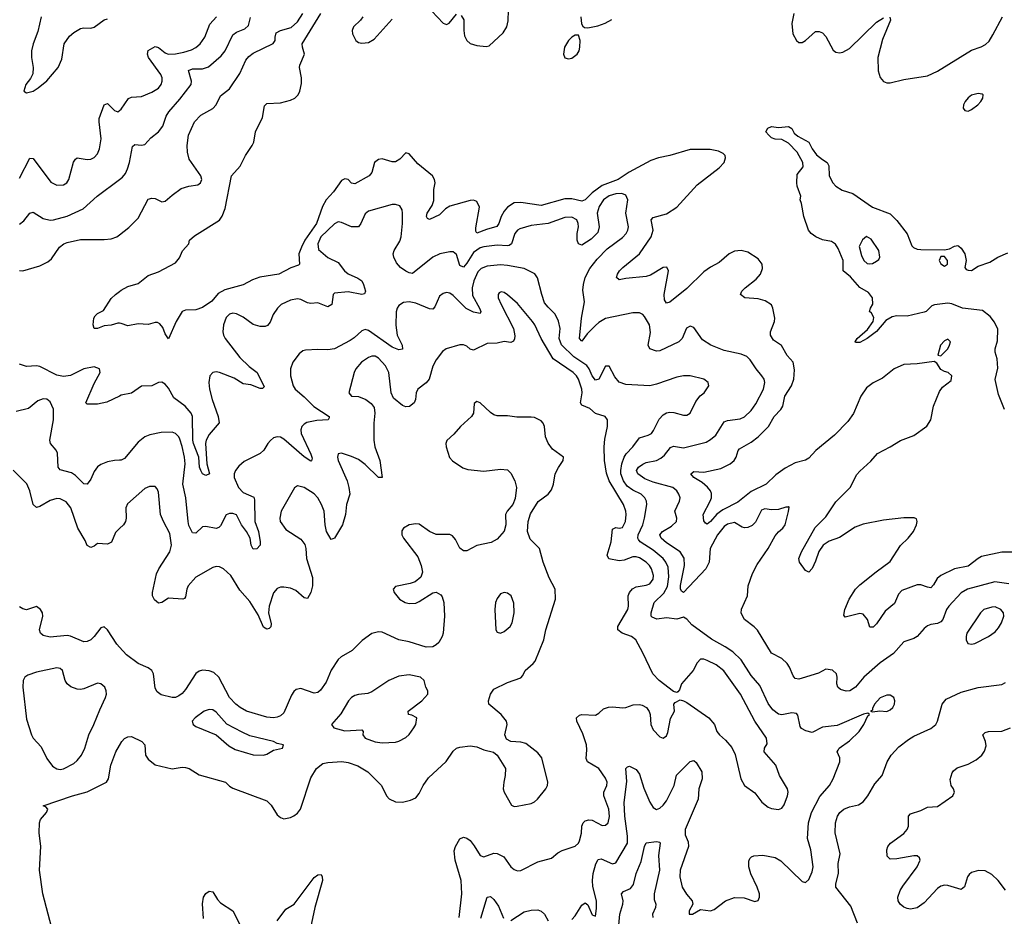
# Model space of a CAD drawing. Header units: inches. Extents: x 1771504 to 1971212, y 471788 to 643615.
# Tile 183 of 256: x 1829411 to 1835224, y 573078 to 578373. Entities that reach past the tile are written whole.
import ezdxf

# ---------------------------------------------------------------- set-up
doc = ezdxf.new("R2010")
doc.units = ezdxf.units.IN
doc.header["$MEASUREMENT"] = 0
doc.layers.add('B8527', color=7, linetype='Continuous')
doc.layers.add('B8537', color=7, linetype='Continuous')

msp = doc.modelspace()

# ---------------------------------------------------------------- linework, layer by layer
at = {"layer": 'B8527', "color": 5}
for points, elevation in [([(1829538.1, 578390), (1829517.5, 578302.5), (1829489.5, 578230), (1829479.8, 578190), (1829480.9, 578150), (1829490.1, 578089.9), (1829487.5, 578052.5), (1829474.2, 578025.8), (1829447.4, 577990), (1829434.8, 577950), (1829450, 577940.5), (1829490, 577950.3), (1829520.5, 577970), (1829570, 578012.7), (1829637.6, 578090), (1829660, 578140), (1829673.7, 578230), (1829705.1, 578274.9), (1829730, 578297.1), (1829770, 578320.6), (1829790, 578325), (1829830, 578323.6), (1829850, 578328.8), (1829910, 578372.2), (1829930, 578378)], 520), ([(1829410, 577437), (1829470, 577554.3), (1829490, 577553.6), (1829593.8, 577413.8), (1829630, 577396.5), (1829670, 577397.3), (1829689.8, 577410.2), (1829700.8, 577430), (1829729.1, 577530.9), (1829739.7, 577550), (1829750, 577557.3), (1829810, 577547.1), (1829830, 577549), (1829850, 577558.7), (1829870, 577580.5), (1829882, 577610), (1829892.3, 577670), (1829879, 577770), (1829880.8, 577790), (1829910, 577870.4), (1829930, 577878), (1829970, 577836), (1829990, 577828.9), (1830000, 577836.9)], 480), ([(1829410, 577165.2), (1829434.6, 577185.4), (1829470, 577230.4), (1829490, 577237), (1829550, 577199.3), (1829590, 577189.2), (1829610, 577190.2), (1829690, 577213.2), (1829784.5, 577255.5), (1829868.9, 577331.1), (1830000, 577428.6)], 460), ([(1829410, 576892.1), (1829430, 576890.2), (1829530, 576919.6), (1829576.9, 576943.1), (1829598.6, 576961.4), (1829646.6, 577030), (1829671, 577049), (1829690, 577057), (1829770, 577074.3), (1829910, 577074.6), (1829950, 577079.3), (1829985.1, 577090), (1830000, 577101.7)], 440), ([(1830000, 576580.1), (1829990, 576580.7), (1829950, 576569.6), (1829910, 576565.6), (1829870, 576549.4), (1829850, 576549.3), (1829843.7, 576570), (1829849.2, 576610), (1829856, 576624), (1829870, 576638), (1829904.7, 576655.3), (1829950, 576726), (1829976, 576750), (1830000, 576767.6)], 420), ([(1830000, 576150.3), (1829925.4, 576114.6), (1829870, 576102.2), (1829810, 576102), (1829800.9, 576110), (1829850, 576223.8), (1829885.4, 576290), (1829881.6, 576310), (1829850, 576323.1), (1829790, 576311.2), (1829710, 576272.4), (1829670, 576266.6), (1829630, 576274.2), (1829530, 576324.7), (1829510, 576328), (1829450, 576325.7), (1829410, 576339.3)], 440), ([(1830000, 575770.6), (1829970, 575769.7), (1829930, 575761.3), (1829890, 575745.1), (1829870, 575731.3), (1829850, 575705.1), (1829830, 575659.3), (1829810, 575629.6), (1829790, 575631.8), (1829740.4, 575680.4), (1829717, 575697), (1829650, 575715.1), (1829637.4, 575730), (1829633.6, 575813.6), (1829625.7, 575830), (1829593.3, 575870), (1829587.7, 575890), (1829610.8, 576010), (1829610, 576073.2), (1829590, 576115.4), (1829570, 576130.9), (1829550, 576134.2), (1829518, 576122), (1829463.4, 576076.6), (1829390, 576058.7)], 460), ([(1830000, 575368), (1829975.6, 575344.4), (1829952.4, 575287.6), (1829930, 575276.4), (1829870, 575279.7), (1829850, 575264), (1829830, 575255.8), (1829810, 575267.6), (1829797.6, 575297.6), (1829754.4, 575370), (1829711.7, 575490), (1829684.8, 575524.8), (1829650, 575543.4), (1829630, 575545), (1829590, 575533.4), (1829530, 575498.5), (1829510, 575492.3), (1829490.6, 575510.6), (1829471.1, 575591.1), (1829452.3, 575632.3), (1829372.3, 575712.3)], 480), ([(1830000, 574667.7), (1829984.5, 574684.5), (1829930, 574769.4), (1829910, 574786.6), (1829890, 574780.9), (1829850.3, 574730), (1829830, 574711.2), (1829810, 574700.4), (1829790, 574697.7), (1829711.6, 574731.6), (1829690, 574736.8), (1829590, 574726.9), (1829550, 574736.4), (1829533, 574750), (1829528.5, 574770), (1829546.9, 574850), (1829544.7, 574870), (1829533.3, 574890), (1829510, 574907.3), (1829450, 574888.3), (1829430, 574893.7), (1829410, 574906)], 520), ([(1829609.7, 572970.3), (1829547.1, 573210), (1829526.8, 573350), (1829535.7, 573490), (1829525.6, 573570), (1829527.1, 573630), (1829534, 573650), (1829568, 573690), (1829576.2, 573710), (1829564.2, 573724.2), (1829548.7, 573730), (1829721.6, 573790), (1829810, 573812.5), (1829922.4, 573870), (1829935.6, 573890), (1829948.9, 573970), (1829978.9, 574050), (1830000, 574087)], 520)]:
    msp.add_lwpolyline(points, dxfattribs=dict(at, elevation=elevation))
at = {"layer": 'B8527', "color": 5, "elevation": 540}
msp.add_lwpolyline([(1829630, 574545.4), (1829510, 574520.4), (1829459, 574501), (1829442, 574490), (1829430.4, 574470), (1829428.7, 574431.3), (1829450, 574242), (1829479.5, 574150), (1829490.5, 574130), (1829538, 574078), (1829571.7, 574010), (1829604.9, 573964.9), (1829630, 573948.4), (1829650, 573944.4), (1829670, 573948.5), (1829730, 573981.1), (1829750, 573997), (1829776.4, 574030), (1829796.2, 574070), (1829818.7, 574150), (1829849.1, 574210.9), (1829882.9, 574297.1), (1829918, 574370), (1829923, 574390), (1829921.3, 574410), (1829913.3, 574430), (1829890, 574451.6), (1829870, 574454.7), (1829790, 574421.1), (1829770, 574417.4), (1829750, 574418.9), (1829713.2, 574433.2), (1829690.8, 574450.8), (1829679.1, 574470), (1829662.9, 574530), (1829650, 574541.6)], close=True, dxfattribs=at)
at = {"layer": 'B8537', "color": 5}
for points, elevation in [([(1830000, 576767.6), (1830010, 576774.9), (1830050, 576796.4), (1830110, 576815.5), (1830170, 576861.6), (1830230, 576884.4), (1830330, 576936.3), (1830354.2, 576965.8), (1830371.8, 577008.2), (1830409, 577050), (1830412.7, 577070), (1830443.5, 577096.5), (1830590.4, 577189.6), (1830606.7, 577213.3), (1830622.9, 577257.1), (1830661.6, 577450), (1830712.1, 577507.9), (1830743.9, 577570), (1830784.1, 577630), (1830793.3, 577650), (1830802.6, 577710), (1830844.4, 577795.6), (1830856.6, 577863.4), (1830870, 577878), (1830950, 577881), (1831010, 577898.4), (1831034.5, 577910), (1831055.2, 577930), (1831065.2, 577950), (1831075.2, 577995.2), (1831074.8, 578030), (1831062.2, 578090), (1831064.4, 578104.4), (1831092.5, 578170), (1831079.5, 578210), (1831078.1, 578230), (1831189, 578410)], 420), ([(1830000, 577101.7), (1830055.2, 577144.8), (1830110, 577201.6), (1830170, 577312.2), (1830190, 577319.5), (1830210, 577316), (1830250, 577297.1), (1830270, 577300.5), (1830310, 577337), (1830364.9, 577375.1), (1830410, 577390.4), (1830461.6, 577398.4), (1830478, 577410), (1830485.6, 577430), (1830479.7, 577450), (1830412.2, 577550), (1830400.5, 577590), (1830399.6, 577630), (1830408.2, 577690), (1830442.2, 577770), (1830479.7, 577810), (1830551.4, 577848.6), (1830569.8, 577870.2), (1830596.8, 577923.2), (1830650, 577964.6), (1830710, 578055.2), (1830746.7, 578133.3), (1830763.8, 578156.2), (1830790, 578175.5), (1830907.2, 578232.8), (1830919.2, 578250), (1830918.4, 578270), (1830925.4, 578294.6), (1830950.9, 578309.1), (1831013.4, 578326.6), (1831050, 578360.7), (1831082.4, 578410)], 440), ([(1831844.1, 578424.1), (1831910, 578353.4), (1831930, 578344.9), (1831947.2, 578352.8), (1831990, 578404.9)], 420), ([(1832017.6, 578397.6), (1832031.9, 578371.9), (1832032.3, 578310), (1832037.3, 578277.3), (1832050.2, 578250.2), (1832070, 578232.9), (1832110, 578220.2), (1832164.8, 578215.2), (1832181.5, 578218.5), (1832264.9, 578295.1), (1832286.3, 578330), (1832294.6, 578365.4), (1832296.9, 578430)], 420), ([(1833980.2, 578410), (1833970.2, 578350), (1833974.5, 578290), (1833996.5, 578250), (1834010, 578239), (1834030, 578239.1), (1834050, 578250.2), (1834110, 578302.4), (1834130, 578304.2), (1834150, 578295.8), (1834170, 578274.6), (1834213.4, 578193.4), (1834230, 578180.9), (1834250, 578176.9), (1834270, 578180.2), (1834310, 578202.3), (1834470, 578358.5), (1834510, 578383.7)], 420), ([(1830000, 577836.9), (1830010, 577844.9), (1830053, 577907), (1830070, 577915.6), (1830130, 577919.2), (1830190, 577944.2), (1830230, 577968.4), (1830245.8, 577990), (1830252.7, 578010), (1830251.9, 578030), (1830244.5, 578050), (1830171.2, 578150), (1830165, 578170), (1830168.7, 578191.3), (1830210, 578215.6), (1830230, 578209.4), (1830270, 578177), (1830287.2, 578170), (1830330, 578171.3), (1830379.1, 578180.9), (1830424.2, 578195.8), (1830451, 578209), (1830476.4, 578230), (1830502.9, 578270), (1830533.9, 578346.1), (1830571.9, 578390)], 480), ([(1830000, 577428.6), (1830018, 577442), (1830035.6, 577464.4), (1830047.6, 577492.4), (1830059, 577530), (1830076, 577624), (1830090, 577636), (1830130, 577631.8), (1830150, 577636.4), (1830185.5, 577674.5), (1830230, 577710.4), (1830255.1, 577744.9), (1830275.9, 577804.1), (1830290.5, 577829.5), (1830356.2, 577903.8), (1830422.7, 577990), (1830425.3, 578010), (1830407.2, 578072.8), (1830430, 578083.5), (1830490, 578083.3), (1830525.6, 578094.4), (1830600.4, 578159.6), (1830623.7, 578190), (1830670, 578283.2), (1830690, 578299), (1830740.6, 578319.4), (1830760.9, 578339.1), (1830773.8, 578386.2)], 460), ([(1831436.5, 578390), (1831423.1, 578370), (1831381.6, 578330), (1831374, 578310), (1831375.2, 578290), (1831394.4, 578250), (1831410, 578239), (1831430, 578233.5), (1831470, 578238), (1831502.6, 578257.4), (1831610, 578376.9)], 420), ([(1832723.7, 578390), (1832728.4, 578348.4), (1832734.9, 578334.9), (1832746.2, 578326.2), (1832765.1, 578325.1), (1832823.3, 578336.7), (1832867.4, 578352.6), (1832906.4, 578373.6)], 420), ([(1834547.1, 578387.1), (1834552, 578370), (1834504.2, 578255.8), (1834476.5, 578150), (1834478.3, 578070), (1834491.5, 578031.5), (1834510, 578008.2), (1834530, 578000.3), (1834550, 578000.3), (1834630, 578020.6), (1834770, 578042.2), (1834830, 578068.6), (1835030, 578192.1), (1835087.5, 578212.5), (1835113, 578227), (1835133.5, 578246.5), (1835156.6, 578283.4), (1835212.4, 578390)], 420), ([(1835224.4, 576070), (1835190, 576159.3), (1835170, 576248), (1835185.1, 576314.9), (1835182.2, 576370), (1835169.9, 576410), (1835169, 576430), (1835184.2, 576475.8), (1835185.3, 576545.3), (1835165.8, 576585.8), (1835140.3, 576620.3), (1835095.8, 576655.8), (1834976, 576670), (1834914.7, 576694.7), (1834890, 576699.1), (1834811.5, 576688.5), (1834796.7, 576683.3), (1834762.4, 576650), (1834750, 576645), (1834650, 576621.6), (1834590, 576624.4), (1834561.7, 576618.3), (1834524.1, 576595.9), (1834470, 576531.2), (1834413.4, 576490), (1834370, 576467.4), (1834345.7, 576465.7), (1834343.6, 576470), (1834355.1, 576490), (1834416, 576544), (1834449.8, 576590), (1834454.3, 576614.3), (1834439.8, 576639.8), (1834428.4, 576650), (1834434, 576670), (1834447.6, 576692.4), (1834446, 576730), (1834422, 576762), (1834370, 576791.1), (1834315.3, 576855.3), (1834271.5, 576890), (1834273, 576950), (1834242.3, 577022.3), (1834226.5, 577046.5), (1834203.7, 577063.7), (1834150, 577072.3), (1834111.6, 577090), (1834084.4, 577110), (1834067.4, 577130), (1834040.7, 577210), (1834026.6, 577286.6), (1834018, 577310), (1834022, 577330), (1834001.2, 577390), (1833999, 577410), (1834001.2, 577458.8), (1834036.4, 577503.6), (1834034, 577530), (1834000.9, 577590), (1833950, 577644), (1833910, 577665.2), (1833870, 577666.6), (1833850, 577675.1), (1833832.7, 577690), (1833816, 577710), (1833827, 577733), (1833850, 577741.6), (1833890, 577735.8), (1833950, 577743), (1833970, 577730.5), (1833983.4, 577703.4), (1834004.1, 577684.1), (1834070, 577650.4), (1834090.3, 577610), (1834115.6, 577575.6), (1834150, 577546.8), (1834178.8, 577530), (1834186.8, 577510), (1834190.5, 577450), (1834210.6, 577410), (1834230, 577390.6), (1834266.2, 577366.2), (1834330, 577346.8), (1834446.4, 577266.4), (1834550, 577227.3), (1834590, 577187.3), (1834650, 577107.7), (1834678.3, 577038.3), (1834687.9, 577027.9), (1834710, 577017.7), (1834730, 577015.5), (1834870, 577013.7), (1834899.8, 577020.2), (1834930, 577034.6), (1834950, 577039.5), (1834955.6, 577035.6), (1834970, 577023), (1834990.2, 576990), (1834998, 576950), (1834990.6, 576910), (1834998.5, 576898.5), (1835010, 576893), (1835030, 576892.4), (1835070, 576917.4), (1835138.6, 576941.4), (1835186.3, 576970), (1835244.8, 576995.2)], 380), ([(1835270, 575228.9), (1835210, 575228.8), (1835090, 575202.2), (1835070, 575191.8), (1835010, 575145.7), (1834930, 575129.8), (1834849.5, 575090.5), (1834827.5, 575072.5), (1834805.5, 575034.5), (1834790, 575018.5), (1834770, 575020.7), (1834730, 575035.8), (1834710, 575036.1), (1834618.9, 575001.1), (1834599.8, 574980.2), (1834575.3, 574924.7), (1834520, 574880), (1834470, 574805.6), (1834450, 574785.1), (1834430, 574786), (1834415.4, 574830), (1834390, 574863), (1834370, 574865.4), (1834284.9, 574844.9), (1834276, 574856), (1834283.1, 574890), (1834308.8, 574950), (1834346.2, 575010), (1834370, 575034.5), (1834467.4, 575112.6), (1834550, 575172.7), (1834611.7, 575268.3), (1834656.8, 575310), (1834687.1, 575350), (1834706, 575390), (1834709.4, 575409.4), (1834705.2, 575425.2), (1834691.6, 575431.6), (1834630.7, 575430.7), (1834510, 575417.4), (1834390, 575394.2), (1834343.3, 575376.7), (1834250, 575314.4), (1834190, 575293.8), (1834154.7, 575270), (1834128.3, 575231.7), (1834110, 575176), (1834090, 575132.7), (1834070, 575109.4), (1834050, 575119.3), (1834014.7, 575170), (1834011.1, 575190), (1834026.9, 575230), (1834106.3, 575373.7), (1834170, 575436.9), (1834230, 575526), (1834314.2, 575610), (1834353.3, 575686.7), (1834370, 575707), (1834434.9, 575765.1), (1834474.5, 575810), (1834550, 575850.2), (1834610, 575888.4), (1834690, 575917.6), (1834767.3, 575972.7), (1834789.8, 576010.2), (1834806.5, 576090), (1834842, 576178), (1834858, 576202), (1834910, 576242.8), (1834913.6, 576270), (1834893.2, 576290), (1834870, 576295.1), (1834850, 576307.3), (1834824.7, 576344.7), (1834810, 576355.1), (1834710, 576339.9), (1834630, 576336.8), (1834573.4, 576310), (1834504.6, 576255.4), (1834450, 576229.2), (1834410, 576198), (1834376.1, 576150), (1834332.9, 576047.1), (1834300.6, 575999.4), (1834220.8, 575919.2), (1834110.4, 575829.6), (1834070, 575783.7), (1834050, 575771.7), (1833990, 575755.6), (1833930, 575723.9), (1833875.6, 575684.4), (1833818.6, 575630), (1833730, 575585.8), (1833650, 575524.1), (1833561.1, 575478.9), (1833527.5, 575452.5), (1833490, 575409.8), (1833470, 575394.3), (1833459.1, 575399.1), (1833450, 575412.7), (1833446.3, 575450), (1833488.1, 575530), (1833494.9, 575550), (1833494.6, 575574.6), (1833489.8, 575590), (1833471.9, 575611.9), (1833439.5, 575639.5), (1833391.1, 575670), (1833373.6, 575690), (1833390, 575704.9), (1833450, 575700.2), (1833550, 575722.9), (1833604.8, 575750), (1833628.4, 575770), (1833640.5, 575790), (1833651.9, 575828.1), (1833660.9, 575839.1), (1833730, 575878.1), (1833771.5, 575908.5), (1833830.7, 575970), (1833864.8, 576030), (1833904.8, 576070), (1833916.5, 576090), (1833928.5, 576150), (1833967.1, 576210), (1833982, 576250), (1833985.5, 576305.5), (1833978, 576350), (1833942.6, 576390), (1833908.3, 576448.3), (1833861.1, 576481.1), (1833842.7, 576510), (1833843.9, 576530), (1833867.1, 576590), (1833868.4, 576610), (1833858, 576670), (1833848.5, 576688.5), (1833812.7, 576712.7), (1833770, 576723.5), (1833691, 576731), (1833666, 576750), (1833674.3, 576770), (1833693.7, 576790), (1833759.2, 576840.8), (1833784.7, 576870), (1833796.8, 576903.2), (1833793.9, 576930), (1833770, 576960.6), (1833710, 576999.1), (1833670, 577009.1), (1833630, 577005.4), (1833599, 576990), (1833541, 576939), (1833490, 576911.9), (1833450, 576883.1), (1833350, 576784.7), (1833250, 576705), (1833230, 576699.7), (1833218.2, 576718.2), (1833214.8, 576750), (1833241.3, 576890), (1833231, 576911), (1833210, 576909.7), (1833135.4, 576864.6), (1833110, 576855.8), (1832990, 576845.3), (1832950, 576837), (1832935.1, 576850), (1832939.7, 576870), (1832952.3, 576890), (1832970.9, 576910), (1833070, 576990.2), (1833139.2, 577090), (1833150.4, 577130), (1833139.8, 577190), (1833150, 577205.2), (1833230, 577226.5), (1833290, 577266.3), (1833410, 577398), (1833541, 577499), (1833569.8, 577530), (1833577.1, 577557.1), (1833575.3, 577570), (1833563.3, 577583.3), (1833536.9, 577596.9), (1833486.8, 577606.8), (1833370, 577606.1), (1833250, 577570), (1833182.7, 577557.3), (1833137.7, 577542.3), (1833008, 577472), (1832945, 577430), (1832850, 577394), (1832790, 577350.9), (1832750, 577308.3), (1832730, 577301.3), (1832670, 577315.9), (1832630, 577315.8), (1832490, 577276.2), (1832370, 577294), (1832330, 577290.7), (1832290, 577266.3), (1832270, 577242), (1832253, 577210), (1832240.4, 577170), (1832228.1, 577151.9), (1832166, 577134), (1832110, 577111.6), (1832104, 577124), (1832103.8, 577143.8), (1832126.1, 577266.1), (1832110, 577299.7), (1832090, 577307.1), (1832070, 577304.8), (1831950, 577271.8), (1831924.4, 577255.6), (1831890, 577221.2), (1831830, 577192.4), (1831819.1, 577199.1), (1831812.4, 577210), (1831816.8, 577230), (1831845, 577275), (1831855.2, 577304.8), (1831856.2, 577370), (1831863, 577410), (1831860.2, 577430), (1831847.4, 577450), (1831761.1, 577521.1), (1831710, 577580.9), (1831690, 577586), (1831655.5, 577550), (1831630, 577534.3), (1831610, 577532.6), (1831550, 577551.1), (1831530, 577547.8), (1831505.7, 577530), (1831489.1, 577470), (1831474.9, 577450), (1831390, 577404), (1831370, 577407.6), (1831350, 577429.6), (1831330, 577433.5), (1831323, 577430), (1831310, 577422.6), (1831264, 577356), (1831220.4, 577310), (1831199.3, 577270), (1831162.2, 577170), (1831094.9, 577070), (1831073.6, 577030), (1831058.8, 576990), (1831062.6, 576930), (1831056.1, 576923.9), (1831011.7, 576908.3), (1830940.7, 576870), (1830828.2, 576851.8), (1830784.3, 576835.7), (1830730, 576806.9), (1830622.5, 576777.5), (1830583.4, 576756.6), (1830545.5, 576710), (1830490, 576673.8), (1830450, 576659.2), (1830390, 576658), (1830370.8, 576650), (1830334, 576590), (1830290, 576489), (1830270, 576518), (1830255.1, 576555.1), (1830237.4, 576577.4), (1830224, 576584), (1830210, 576584.8), (1830170, 576572.3), (1830110, 576577.3), (1830050, 576565.6), (1830010, 576579.5), (1830000, 576580.1)], 420), ([(1835250, 575041.8), (1835167.9, 575052.1), (1835005.7, 575010), (1834970, 574988.8), (1834896.1, 574910), (1834883.2, 574890), (1834860.2, 574830), (1834850, 574816.8), (1834830, 574806), (1834790, 574800.9), (1834770, 574793.7), (1834750, 574778), (1834710, 574729.7), (1834690, 574718.3), (1834630, 574698.7), (1834569.5, 574630.5), (1834490, 574574.8), (1834394.7, 574490), (1834344.4, 574430), (1834312.4, 574410), (1834290, 574408.1), (1834257.2, 574417.2), (1834240.5, 574430), (1834235.4, 574450), (1834237.7, 574490), (1834232.8, 574510), (1834208.5, 574531.5), (1834170, 574536.9), (1834126, 574514), (1834030, 574484.2), (1834010, 574479.1), (1833990, 574481.6), (1833977, 574497), (1833955.4, 574550), (1833942.4, 574570), (1833910, 574600.5), (1833850, 574631.8), (1833766.8, 574766.8), (1833747, 574787), (1833689.5, 574830), (1833670, 574868.7), (1833672.3, 574892.3), (1833707.7, 574970), (1833711.7, 575030), (1833737.3, 575102.7), (1833764.5, 575155.5), (1833829.8, 575250), (1833870, 575324.9), (1833890, 575348.7), (1833916.2, 575370), (1833929.6, 575390), (1833949.3, 575469.3), (1833953.2, 575493.2), (1833950, 575498), (1833946.8, 575493.2), (1833933.2, 575493.2), (1833890, 575479.7), (1833850, 575478), (1833810, 575483.7), (1833790, 575477.2), (1833755.5, 575404.5), (1833734.8, 575385.2), (1833710, 575373.3), (1833690, 575372.1), (1833676.5, 575376.5), (1833630, 575402.9), (1833590, 575394.5), (1833570, 575380.5), (1833530, 575331.4), (1833486.5, 575250), (1833480.6, 575170), (1833462.2, 575130), (1833330.3, 574990), (1833317.6, 574997.6), (1833311.3, 575011.3), (1833312.1, 575032.1), (1833335.4, 575150), (1833333.4, 575193.4), (1833309.5, 575229.5), (1833230, 575283), (1833197.5, 575310), (1833190.7, 575330), (1833205.8, 575350), (1833258.9, 575381.1), (1833287.6, 575410), (1833290.9, 575430), (1833278.8, 575470), (1833306.6, 575530), (1833309.8, 575550), (1833303.1, 575570), (1833291.1, 575590), (1833267.6, 575610), (1833150, 575640.8), (1833101.3, 575661.3), (1833059.8, 575690), (1833053, 575710), (1833063.2, 575730), (1833090, 575748.8), (1833110, 575757.9), (1833170, 575769.5), (1833196.9, 575783.1), (1833218.5, 575801.5), (1833253.4, 575846.6), (1833270, 575853.5), (1833330, 575844.5), (1833462.7, 575877.3), (1833490, 575893.2), (1833520.2, 575919.8), (1833570, 575997.6), (1833590, 576006.7), (1833665.2, 576014.8), (1833690, 576026.9), (1833730, 576064.9), (1833756.7, 576103.3), (1833801.5, 576190), (1833810.8, 576230), (1833805.8, 576250), (1833792.8, 576270), (1833758.8, 576310), (1833723.2, 576363.2), (1833703, 576383), (1833670, 576398), (1833570, 576418.5), (1833491.8, 576450), (1833442.7, 576482.7), (1833390, 576556), (1833370, 576562.7), (1833348.1, 576551.9), (1833322, 576490), (1833302.8, 576470), (1833190, 576417.2), (1833170, 576415.1), (1833130, 576429.7), (1833120.4, 576450), (1833134, 576526), (1833129.9, 576570), (1833099.5, 576619.5), (1833090, 576630.9), (1833070, 576642.4), (1833030, 576641.6), (1832870, 576607.4), (1832830, 576584.7), (1832810, 576567.7), (1832761.6, 576518.4), (1832730, 576474), (1832715.6, 576490), (1832728.1, 576610), (1832746.1, 576706.1), (1832735.8, 576775.8), (1832738.5, 576810), (1832748.9, 576850), (1832776.8, 576903.2), (1832820.9, 576959.1), (1832879.5, 577020.5), (1832970, 577087.2), (1832991.1, 577110), (1833001.1, 577130), (1833004.4, 577150), (1832989.8, 577229.8), (1833000.5, 577310), (1832990, 577336.2), (1832966.4, 577346.4), (1832930, 577343.7), (1832890, 577332.7), (1832856.8, 577310), (1832831, 577270), (1832820.7, 577230), (1832831.8, 577150), (1832823.4, 577116.6), (1832784.2, 577075.8), (1832730, 577040.9), (1832710, 577049.2), (1832702, 577070), (1832701.5, 577110), (1832710.8, 577150), (1832708.8, 577170), (1832699.8, 577190), (1832670, 577206.1), (1832630, 577205.4), (1832530, 577169.4), (1832430, 577158), (1832362.8, 577137.2), (1832350, 577129.8), (1832334.6, 577110), (1832315, 577050), (1832300.6, 577039.4), (1832290, 577036.5), (1832230, 577041.7), (1832150, 577032.2), (1832130, 577025.8), (1832090, 576998.5), (1832050, 576934.2), (1832030, 576912.3), (1832010, 576922), (1831990, 576986), (1831970, 577001.1), (1831950, 577001.7), (1831890.8, 576990), (1831850, 576969.7), (1831730, 576874.8), (1831710, 576877.2), (1831690, 576886.8), (1831659.1, 576910), (1831636.2, 576936.2), (1831618.7, 576970), (1831615.3, 576990), (1831621.8, 577010), (1831654.5, 577065.5), (1831663.4, 577090), (1831671.4, 577170), (1831671.5, 577230), (1831668.5, 577250), (1831654.5, 577274.5), (1831630, 577281.4), (1831610, 577281.2), (1831470, 577241.5), (1831450, 577225.6), (1831425.7, 577170), (1831410, 577149.7), (1831370, 577149.8), (1831310, 577175.3), (1831290, 577178.2), (1831270, 577167.9), (1831188.7, 577090), (1831170.8, 577050), (1831175.8, 577015.8), (1831230, 576969.4), (1831290, 576939.2), (1831327.8, 576890), (1831350, 576871.5), (1831406.9, 576846.9), (1831430.8, 576830.8), (1831441.3, 576810), (1831451.5, 576770), (1831446, 576754), (1831430, 576749.8), (1831350, 576764.8), (1831270, 576756.9), (1831261.6, 576750), (1831253.7, 576690), (1831230, 576677.4), (1831170, 576701.2), (1831130, 576697.6), (1831110, 576700.3), (1831070, 576720.3), (1831050, 576723.5), (1831010, 576716.1), (1830954.9, 576690), (1830931.8, 576670), (1830908.1, 576631.9), (1830890, 576585.6), (1830873.9, 576566.1), (1830859.1, 576560.9), (1830830, 576560.7), (1830790, 576572.8), (1830730, 576616.2), (1830690, 576635.5), (1830670, 576639.3), (1830650, 576634.8), (1830630, 576614.7), (1830614.4, 576570), (1830610.2, 576530.2), (1830613.4, 576510), (1830623.5, 576490), (1830710, 576377.6), (1830764.9, 576324.9), (1830813.2, 576290), (1830854.9, 576205.1), (1830844.9, 576195.1), (1830830, 576195.8), (1830775.8, 576215.8), (1830730, 576221.6), (1830676.2, 576256.2), (1830590, 576289.1), (1830570, 576292.4), (1830551.1, 576288.9), (1830533.8, 576270), (1830526.8, 576230), (1830532.2, 576190), (1830547.7, 576130), (1830582.7, 576030), (1830587.6, 575992.4), (1830530, 575923.6), (1830511.1, 575888.9), (1830507.9, 575870), (1830516, 575750), (1830531.6, 575690), (1830510, 575680.5), (1830490, 575691.5), (1830479.8, 575710), (1830472.1, 575730), (1830468.8, 575790), (1830437, 575870), (1830433.1, 575890), (1830431.4, 576030), (1830424, 576050), (1830387.1, 576090), (1830320.5, 576140.5), (1830290, 576196), (1830270, 576220.9), (1830250, 576232.3), (1830230, 576229.7), (1830190, 576209.7), (1830130, 576208.2), (1830070, 576166.9), (1830010, 576155.1), (1830000, 576150.3)], 440), ([(1832670, 573059.5), (1832690, 573080.4), (1832730, 573143), (1832750, 573157.3), (1832765.8, 573145.8), (1832790, 573086), (1832810, 573078), (1832816.6, 573123.4), (1832815.8, 573170), (1832794.3, 573254.3), (1832791.9, 573290), (1832795.8, 573330), (1832812.8, 573387.2), (1832826.8, 573413.2), (1832843.1, 573416.9), (1832910, 573387), (1832930, 573394.4), (1832999, 573510), (1832999.9, 573550), (1832983.8, 573670), (1832979.3, 573750), (1832994.4, 573874.4), (1832988.8, 573951.2), (1832998.9, 573961.1), (1833010, 573963.7), (1833050, 573944.6), (1833070, 573917.6), (1833095.2, 573835.2), (1833130, 573752.4), (1833150, 573720.3), (1833170, 573707.9), (1833190, 573716.9), (1833210, 573733.6), (1833230, 573759.6), (1833274.8, 573850), (1833288.8, 573911.2), (1833370, 573992.4), (1833390, 573998), (1833405.1, 573985.1), (1833437.4, 573930), (1833440.2, 573890), (1833420.7, 573830), (1833416.2, 573770), (1833340.5, 573590), (1833338.8, 573558.8), (1833357.5, 573517.5), (1833359.3, 573490), (1833309.3, 573349.3), (1833307.6, 573310), (1833322.2, 573250), (1833347.9, 573207.9), (1833381.1, 573170), (1833384.9, 573150), (1833362.4, 573110), (1833364, 573090), (1833382, 573090), (1833430, 573117.1), (1833490, 573110.4), (1833510, 573118.4), (1833576.9, 573170), (1833630, 573189.3), (1833687.1, 573187.1), (1833750, 573164.6), (1833770, 573170.6), (1833779.1, 573190), (1833778.8, 573210), (1833765, 573250), (1833728, 573328), (1833716.3, 573370), (1833716.4, 573403.6), (1833721.6, 573418.4), (1833731, 573429), (1833745.9, 573434.1), (1833798.2, 573438.2), (1833870, 573424.9), (1833905, 573405), (1834030, 573283.6), (1834050, 573277), (1834070, 573294.9), (1834090, 573340.5), (1834094.5, 573370), (1834082, 573470), (1834062.4, 573537.6), (1834068.4, 573630), (1834085.4, 573690), (1834135.4, 573784.6), (1834191.7, 573850), (1834212.9, 573890), (1834253.7, 573990), (1834253.6, 574013.6), (1834237.6, 574050), (1834242, 574058), (1834249.6, 574070), (1834310, 574114.9), (1834366.3, 574170), (1834394, 574210), (1834418, 574262), (1834428, 574270), (1834417.2, 574277.2), (1834392.1, 574272.1), (1834236, 574204), (1834150, 574194.2), (1834090, 574164), (1834052.1, 574172.1), (1834026.4, 574186.4), (1834018.3, 574198.3), (1834004.8, 574264.8), (1833996.1, 574276.1), (1833970, 574279.7), (1833910, 574267.9), (1833890, 574271.6), (1833857.2, 574297.2), (1833830, 574334.3), (1833779.9, 574439.9), (1833730, 574499.8), (1833670, 574592), (1833620.2, 574640.2), (1833576.4, 574670), (1833494.9, 574714.9), (1833379.3, 574799.3), (1833350, 574831.8), (1833330, 574845.1), (1833290, 574832.9), (1833230, 574840.5), (1833171.8, 574831.8), (1833144, 574844), (1833138.5, 574850), (1833138, 574870), (1833157.3, 574930), (1833213.9, 574986.1), (1833234.5, 575025.5), (1833242.7, 575082.7), (1833238.9, 575138.9), (1833226.2, 575170), (1833209.4, 575190), (1833150, 575240.4), (1833073.3, 575290), (1833063.2, 575303.2), (1833059.9, 575310), (1833062.2, 575330), (1833088.9, 575390), (1833100.4, 575430), (1833112.6, 575510), (1833111.3, 575530), (1833101.5, 575550), (1833079.8, 575570), (1833030, 575594.5), (1832998, 575618), (1832975.1, 575650), (1832959.9, 575690), (1832959, 575710), (1832966.4, 575750), (1832980.2, 575790), (1832991.7, 575808.3), (1833030.6, 575850), (1833070, 575903.9), (1833121.3, 575918.7), (1833140.5, 575930), (1833153.3, 575946.7), (1833186.2, 576013.8), (1833210, 576040.2), (1833230, 576051.3), (1833250, 576055.2), (1833273.4, 576053.4), (1833330, 576036.9), (1833350, 576037), (1833370, 576048.4), (1833402.3, 576117.7), (1833429.1, 576150.9), (1833451.5, 576170), (1833478.4, 576210), (1833474.5, 576230), (1833449.8, 576249.8), (1833370, 576269.8), (1833330, 576269.8), (1833290, 576261.5), (1833170, 576220.7), (1833130, 576211.5), (1832990, 576217.8), (1832950, 576232.6), (1832924, 576264), (1832890, 576326), (1832870, 576326.6), (1832830, 576249.6), (1832810, 576244.4), (1832790, 576269.8), (1832772.9, 576310), (1832758.9, 576330), (1832681.6, 576381.6), (1832610, 576452.4), (1832596.2, 576490), (1832601.1, 576550), (1832592.7, 576592.7), (1832572.9, 576632.9), (1832530, 576674.5), (1832510, 576700.5), (1832492.4, 576750), (1832467.8, 576847.8), (1832452.3, 576872.3), (1832390, 576903.5), (1832290, 576921), (1832250, 576925.7), (1832170, 576918.2), (1832135.7, 576904.3), (1832116.4, 576883.6), (1832092, 576830), (1832081.9, 576790), (1832084.1, 576744.1), (1832125.5, 576670), (1832133.4, 576650), (1832130, 576638), (1832090, 576645.4), (1832047.1, 576667.1), (1831970, 576744.4), (1831950, 576758.5), (1831930, 576761.5), (1831910, 576755.9), (1831890, 576740.9), (1831862.3, 576677.7), (1831850, 576663.9), (1831830, 576666.3), (1831750, 576698.4), (1831710, 576706.3), (1831677.5, 576702.5), (1831650, 576684.7), (1831640.2, 576670), (1831633.3, 576646.7), (1831631.4, 576568.6), (1831639.8, 576510), (1831667.9, 576450), (1831670, 576427.3), (1831650, 576422.7), (1831610, 576439.9), (1831470, 576537.3), (1831450, 576542.6), (1831430, 576536.3), (1831386.3, 576493.7), (1831362.6, 576477.4), (1831270, 576429.8), (1831230, 576422.8), (1831170, 576425.6), (1831098.5, 576421.5), (1831083, 576417), (1831060.2, 576399.8), (1831023.1, 576350), (1831010.2, 576310), (1831010.2, 576270), (1831025.2, 576210), (1831036.5, 576190), (1831090, 576146.3), (1831147.9, 576087.9), (1831238.4, 576030), (1831238, 576022), (1831231.3, 576010), (1831165.8, 576005.8), (1831106.9, 575993.1), (1831090, 575984.5), (1831075.5, 575970), (1831070.1, 575950), (1831072.1, 575930), (1831130, 575807.3), (1831136.7, 575783.3), (1831133.1, 575766.9), (1831130, 575765.6), (1831090, 575792), (1830970, 575896.3), (1830950, 575906.9), (1830930, 575909.8), (1830910, 575903.8), (1830891.8, 575888.2), (1830875.5, 575870), (1830851.3, 575830), (1830830.3, 575810), (1830736.8, 575763.2), (1830704.7, 575735.3), (1830685.4, 575710), (1830677.7, 575690), (1830677, 575670), (1830702.4, 575610), (1830730, 575581.5), (1830792.2, 575552.2), (1830797.9, 575537.9), (1830799.6, 575410), (1830821.4, 575350), (1830831.3, 575288.7), (1830830, 575269.6), (1830810, 575247.3), (1830790, 575246.3), (1830786.3, 575250), (1830777.6, 575270), (1830770.7, 575310), (1830750.6, 575350), (1830719.4, 575390), (1830690, 575447.8), (1830670, 575455.8), (1830650, 575456.4), (1830630.3, 575449.7), (1830595.4, 575384.6), (1830585.5, 575374.5), (1830570, 575367.6), (1830510, 575378.9), (1830490, 575376.9), (1830450, 575339.6), (1830430, 575342), (1830410, 575386), (1830404.4, 575410), (1830391.5, 575550), (1830373.2, 575630), (1830387.5, 575750), (1830384, 575790), (1830370, 575852.8), (1830355.2, 575895.2), (1830349.3, 575909.3), (1830329.9, 575929.9), (1830310, 575936.2), (1830245.6, 575934.4), (1830178.5, 575921.5), (1830150, 575909.7), (1830110, 575876.9), (1830030, 575780.9), (1830010, 575770.8), (1830000, 575770.6)], 460), ([(1832004.8, 573070), (1832022, 573210), (1832016.7, 573290), (1831982.4, 573410), (1831974.9, 573465.1), (1831983.1, 573490), (1832010, 573535.8), (1832030, 573544.4), (1832050, 573538.4), (1832070, 573524.5), (1832094.4, 573494.4), (1832130, 573437.3), (1832150, 573429.2), (1832210, 573451.2), (1832230, 573449.2), (1832268.7, 573428.7), (1832310, 573370.4), (1832330, 573354.9), (1832350, 573347), (1832370, 573348.7), (1832470, 573399.1), (1832550, 573420.3), (1832587.4, 573452.6), (1832612.8, 573467.2), (1832690, 573491.1), (1832709.9, 573510.1), (1832716.5, 573523.5), (1832728, 573568), (1832730, 573610.7), (1832737.3, 573630), (1832750, 573640.7), (1832770, 573647.2), (1832790, 573645.2), (1832850, 573614.9), (1832870, 573615.6), (1832885.4, 573630), (1832892.2, 573667.8), (1832889.9, 573710), (1832860.2, 573790), (1832860.2, 573810), (1832877.3, 573850), (1832878.2, 573870), (1832870, 573894.3), (1832830, 573949.8), (1832762.3, 573990), (1832755.5, 574010), (1832759.5, 574060.5), (1832756.9, 574090), (1832734.8, 574154.8), (1832699.2, 574230), (1832697.6, 574250), (1832714.9, 574265.1), (1832730, 574270.3), (1832810, 574265.2), (1832830, 574276.9), (1832857, 574303), (1832886.7, 574313.3), (1832910, 574315.2), (1832971.7, 574308.3), (1832990, 574310.5), (1833033.4, 574326.6), (1833070, 574328.4), (1833084.9, 574324.9), (1833111.7, 574311.7), (1833127.4, 574287.4), (1833133.7, 574270), (1833136.5, 574210), (1833150, 574179.5), (1833190, 574138), (1833210, 574130.6), (1833230, 574142.8), (1833237.2, 574162.8), (1833253.6, 574246.4), (1833277.2, 574290), (1833273.2, 574330), (1833280.1, 574339.9), (1833310, 574356), (1833330, 574350.7), (1833350, 574341.3), (1833478.7, 574250), (1833512.2, 574210), (1833527.3, 574170), (1833542.4, 574150), (1833578.2, 574118.2), (1833614.4, 574074.4), (1833633.9, 574033.9), (1833669.1, 573889.1), (1833690.4, 573850.4), (1833750, 573806), (1833791.9, 573751.9), (1833830, 573722.3), (1833850, 573713.8), (1833890, 573707.6), (1833910, 573717), (1833924.6, 573735.4), (1833943.9, 573790), (1833947.1, 573810), (1833943.5, 573830), (1833896.9, 573910), (1833875.1, 573970), (1833805.6, 574050), (1833807, 574070), (1833823.5, 574096.5), (1833818.9, 574130), (1833751.2, 574230), (1833666.6, 574390), (1833568.2, 574528.2), (1833522.3, 574562.3), (1833470, 574589.2), (1833450, 574596.2), (1833430, 574595.8), (1833410, 574575.1), (1833387.1, 574530), (1833317, 574450), (1833305.2, 574414.8), (1833296.8, 574403.2), (1833290, 574399), (1833270, 574405.2), (1833185.2, 574470), (1833149.4, 574510), (1833090, 574634.5), (1833047.6, 574710), (1833022.6, 574730), (1832967.8, 574750), (1832942, 574770), (1832942.4, 574790), (1833000.7, 574890), (1833005.5, 574910), (1833004, 574970), (1833010.7, 574990), (1833028.8, 575011.2), (1833050, 575023), (1833110, 575032.6), (1833130, 575042), (1833150, 575068.7), (1833151.8, 575090), (1833140.6, 575130), (1833128.2, 575150), (1833108.9, 575170), (1833070, 575194.3), (1833050, 575200.5), (1833030, 575199.8), (1832979.1, 575180.9), (1832950, 575177.7), (1832889.8, 575189.8), (1832878.3, 575210), (1832902.4, 575290), (1832910, 575364), (1832930, 575374.6), (1832950, 575370.3), (1832970, 575374.6), (1832988.1, 575410), (1832991.1, 575450), (1832988.9, 575471.1), (1832975.2, 575510), (1832890.8, 575650), (1832875.6, 575695.6), (1832863.9, 575770), (1832860.9, 575850), (1832864.4, 575895.6), (1832881.2, 575970), (1832880.5, 576010), (1832866.6, 576030), (1832810, 576047.9), (1832777.1, 576077.1), (1832730, 576096.5), (1832722.5, 576110), (1832730.8, 576170), (1832729.4, 576190), (1832710.4, 576250), (1832698, 576270), (1832678.2, 576290), (1832561.2, 576370), (1832489.9, 576490), (1832452.6, 576570), (1832439.1, 576590), (1832350, 576696), (1832290, 576747.8), (1832270, 576762.4), (1832254, 576766), (1832241.1, 576758.9), (1832235.5, 576750), (1832236.5, 576730), (1832252.6, 576690), (1832326, 576550), (1832333.4, 576506.6), (1832332.3, 576487.7), (1832325.5, 576474.5), (1832310, 576467.3), (1832270, 576472.2), (1832230, 576462.9), (1832170, 576459.9), (1832090, 576422.2), (1832070, 576427.4), (1832050, 576444.8), (1832030, 576453.3), (1832010, 576452.9), (1831928.2, 576430), (1831906.3, 576413.7), (1831870, 576364.2), (1831850, 576326.6), (1831827.6, 576250), (1831810, 576228.4), (1831761.1, 576190), (1831751.7, 576170), (1831747.6, 576130), (1831739.6, 576110), (1831712.2, 576087.8), (1831690, 576086.8), (1831670, 576095.1), (1831617.1, 576137.1), (1831603.8, 576170), (1831590.3, 576290.3), (1831570, 576328.7), (1831530, 576374.4), (1831510, 576385.3), (1831490, 576385.5), (1831470, 576377.8), (1831429.2, 576350), (1831394.4, 576310), (1831384.9, 576290), (1831354, 576170), (1831368.8, 576148.8), (1831410, 576147), (1831453.4, 576130), (1831485.9, 576105.9), (1831502.7, 576082.7), (1831507.7, 576050), (1831502, 575990), (1831500.6, 575890), (1831507.8, 575850), (1831536.6, 575770), (1831550.2, 575669.8), (1831530, 575669.8), (1831450, 575746), (1831410, 575775.9), (1831370, 575793.9), (1831310, 575812.1), (1831290.5, 575809.5), (1831287.2, 575790), (1831291.7, 575770), (1831343.5, 575650), (1831354.3, 575610), (1831358.9, 575570), (1831340.2, 575510), (1831333.4, 575450), (1831315.6, 575390), (1831270, 575311.8), (1831250, 575302.9), (1831222.2, 575350), (1831213.8, 575390), (1831207.9, 575470), (1831193.3, 575510), (1831171, 575550), (1831150, 575573.4), (1831090, 575609.8), (1831050, 575619.7), (1831032.6, 575607.4), (1830954, 575470), (1830945.8, 575430), (1830949, 575410), (1830981.8, 575361.8), (1831070, 575304.9), (1831093.8, 575273.8), (1831100.4, 575250), (1831104.4, 575190), (1831139.6, 575079.6), (1831139, 575030), (1831130, 574989.3), (1831110, 574954), (1831090, 574958.9), (1831041.1, 575001.1), (1831010, 575015.8), (1830970, 575022.4), (1830950, 575021.5), (1830930, 575014), (1830910, 574988), (1830883.3, 574910), (1830879.6, 574870), (1830895.5, 574804.5), (1830893, 574787), (1830882.9, 574777.1), (1830870, 574772.8), (1830850, 574784.4), (1830817.7, 574857.7), (1830770, 574937.6), (1830710, 575002.9), (1830657.4, 575090), (1830614, 575130), (1830590, 575141.3), (1830570, 575143.7), (1830550, 575138.5), (1830450, 575081.5), (1830405.2, 575030), (1830396.9, 575010), (1830390, 574965.2), (1830384.6, 574955.4), (1830374.8, 574950), (1830290, 574956.8), (1830250, 574931.3), (1830230, 574926.6), (1830206.2, 574946.2), (1830194.5, 574970), (1830194.2, 574990), (1830219.2, 575100.8), (1830231.3, 575130), (1830296.3, 575230), (1830306.4, 575270), (1830297.7, 575337.7), (1830258.8, 575410), (1830242.9, 575450), (1830230, 575582), (1830222.6, 575602.6), (1830210, 575615.1), (1830176.6, 575616.6), (1830150, 575604.7), (1830046.7, 575513.3), (1830038.3, 575490), (1830040.2, 575430), (1830035.2, 575410), (1830022.6, 575390), (1830000, 575368)], 480), ([(1830000, 574087), (1830013.1, 574110), (1830030, 574127.9), (1830050, 574138.6), (1830070, 574139.3), (1830131.7, 574110), (1830149.4, 574090), (1830154.3, 574030), (1830170, 574006.3), (1830210, 573971.5), (1830310, 573948.9), (1830370, 573958.8), (1830390, 573957.3), (1830410.5, 573950), (1830470, 573913.7), (1830626, 573870), (1830650, 573845.5), (1830670, 573834.4), (1830870, 573759.5), (1830894.5, 573734.5), (1830930, 573677.1), (1830950, 573660.4), (1830970, 573654), (1831010, 573660.3), (1831030, 573670.4), (1831050, 573686.7), (1831068.2, 573710), (1831130, 573894.9), (1831162.3, 573950), (1831200.7, 573979.3), (1831230, 573986.3), (1831311.6, 573991.6), (1831350, 573986.7), (1831407, 573967), (1831465.3, 573930), (1831546.7, 573850), (1831577.1, 573790), (1831591.7, 573771.7), (1831630, 573754.4), (1831670, 573752.2), (1831717.4, 573762.6), (1831750, 573778), (1831770, 573802), (1831792.9, 573850), (1831824.6, 573895.4), (1831928.3, 573991.7), (1831970, 574053.4), (1831989.6, 574070), (1832010, 574077.4), (1832070, 574084.6), (1832110, 574078.7), (1832150, 574060.3), (1832207.9, 574047.9), (1832229.3, 574029.3), (1832278.5, 573950), (1832277.8, 573910), (1832268.6, 573870), (1832265.6, 573830), (1832271.3, 573810), (1832314.7, 573734.7), (1832330, 573726.7), (1832347.2, 573727.2), (1832430, 573744.6), (1832450, 573753.4), (1832468.6, 573770), (1832516.5, 573830), (1832526.5, 573850), (1832529.1, 573870), (1832493.1, 574013.1), (1832470, 574043.1), (1832398.5, 574098.5), (1832370, 574106.2), (1832309.7, 574109.7), (1832284.4, 574124.4), (1832275.1, 574150), (1832288.4, 574210), (1832285.7, 574230), (1832253.5, 574270), (1832180.5, 574330), (1832179.1, 574350), (1832190.9, 574390), (1832210, 574419.6), (1832290, 574457.7), (1832370, 574485.5), (1832381, 574499), (1832394.7, 574530), (1832442.6, 574570), (1832454.6, 574585.4), (1832505.4, 574710), (1832517, 574770), (1832574.8, 574950), (1832571.9, 575010), (1832537.6, 575077.6), (1832502, 575170), (1832479.7, 575250), (1832424.4, 575304.4), (1832408.5, 575350), (1832411.8, 575410), (1832425.7, 575454.3), (1832471.6, 575528.4), (1832530, 575570.2), (1832550, 575596), (1832562.1, 575630), (1832572.7, 575690), (1832591.5, 575728.5), (1832619.2, 575770), (1832620.5, 575790), (1832556.3, 575836.3), (1832531.2, 575871.2), (1832515, 575910), (1832509.8, 575970), (1832502, 575990), (1832490, 576003), (1832450, 576023.5), (1832430, 576026.4), (1832345, 576025), (1832290, 576033.6), (1832230, 576033.4), (1832210, 576039.1), (1832190, 576052.4), (1832130, 576109.7), (1832110, 576118), (1832094.7, 576105.3), (1832089.4, 576050), (1832079, 576030), (1832012.3, 575970), (1831974.2, 575925.8), (1831932.3, 575887.7), (1831927.4, 575870), (1831928.8, 575850), (1831947.6, 575787.6), (1831966.7, 575766.7), (1832026.7, 575726.7), (1832057.2, 575717.2), (1832150, 575707.5), (1832250, 575717.5), (1832290, 575714), (1832310, 575694.9), (1832334.6, 575650), (1832343.7, 575610), (1832335.4, 575544.6), (1832321.3, 575510), (1832288, 575470), (1832278.4, 575450), (1832281.7, 575390), (1832270, 575352.7), (1832230, 575305.7), (1832194.6, 575285.4), (1832110, 575267.1), (1832050, 575235.4), (1832030, 575235.4), (1832010, 575251.6), (1831983.3, 575303.3), (1831965, 575325), (1831950, 575331.8), (1831870, 575332.4), (1831830.9, 575350), (1831770, 575393), (1831750, 575396.5), (1831710.2, 575389.8), (1831676.5, 575370), (1831666.2, 575353.8), (1831666.4, 575330), (1831677.2, 575310), (1831760.6, 575200.6), (1831781.5, 575150), (1831788.1, 575110), (1831778.6, 575081.4), (1831746, 575054), (1831716.6, 575043.4), (1831630, 575026), (1831615.3, 575010), (1831620.8, 574990), (1831653.8, 574950), (1831687, 574930), (1831710, 574925.1), (1831750, 574927.8), (1831770, 574936), (1831850, 574988.9), (1831870, 574991.8), (1831896.7, 574976.7), (1831904.9, 574964.9), (1831915.6, 574930), (1831919.5, 574850), (1831911.5, 574750), (1831905.2, 574730), (1831885, 574695), (1831870, 574680.5), (1831850.2, 574669.8), (1831810, 574666.2), (1831710, 574699.4), (1831650, 574709.9), (1831550, 574755.8), (1831530, 574757), (1831490, 574747.8), (1831432.7, 574707.3), (1831373.1, 574646.9), (1831309.1, 574610.9), (1831290, 574594.5), (1831250, 574531.3), (1831219.7, 574460.3), (1831187.2, 574412.8), (1831170, 574399.8), (1831150, 574396.4), (1831070, 574423.7), (1831043.6, 574416.4), (1831030, 574406), (1831015.7, 574384.3), (1830970, 574279.7), (1830950, 574260.9), (1830930, 574253.5), (1830909.4, 574250.6), (1830870, 574254.5), (1830750, 574289.9), (1830712.3, 574310), (1830686, 574330), (1830650, 574370.9), (1830586.3, 574490), (1830556.9, 574516.9), (1830530, 574528.1), (1830489.4, 574530.6), (1830470, 574525.8), (1830450, 574510.9), (1830390, 574416.9), (1830370, 574393.5), (1830350, 574378.8), (1830330, 574370.8), (1830310, 574369.8), (1830246.2, 574386.2), (1830223.3, 574403.3), (1830210, 574424.2), (1830200.2, 574510), (1830190.6, 574530), (1830170, 574545), (1830109.9, 574569.9), (1830042.2, 574622.2), (1830000, 574667.7)], 520), ([(1834356.6, 573036.6), (1834317.2, 573137.2), (1834229.7, 573250), (1834228.5, 573270), (1834244.2, 573330), (1834243.5, 573390), (1834253.9, 573446.1), (1834226, 573570), (1834228, 573630), (1834239.8, 573670), (1834252.1, 573690), (1834275.8, 573710), (1834310, 573724.3), (1834363, 573737), (1834390, 573754), (1834418.3, 573790), (1834459.8, 573860.2), (1834503.6, 573910), (1834531.3, 573990), (1834556, 574030), (1834600.9, 574079.1), (1834657.6, 574122.4), (1834690, 574141.7), (1834790, 574187.1), (1834819.1, 574210), (1834829.1, 574230.9), (1834856.8, 574330), (1834880.7, 574359.3), (1834970, 574400.7), (1835070, 574428.9), (1835210, 574447), (1835230, 574457.6)], 440), ([(1835230, 573231.5), (1835188, 573290), (1835150, 573325.1), (1835110, 573346.6), (1835071.9, 573348.1), (1835030, 573335.8), (1835016.2, 573323.8), (1835006.9, 573310), (1834987.8, 573252.2), (1834970, 573236.9), (1834890, 573260.3), (1834870, 573260.9), (1834850, 573255.3), (1834830, 573241.7), (1834750, 573158), (1834710, 573127.8), (1834670, 573119.6), (1834650, 573123.6), (1834630, 573132), (1834609.7, 573149.7), (1834597.6, 573170), (1834594.3, 573190), (1834608.6, 573230), (1834624.2, 573255.8), (1834709.7, 573370), (1834727.8, 573410), (1834723.9, 573423.9), (1834710, 573434.3), (1834690, 573435.4), (1834590, 573418), (1834550, 573416), (1834532.3, 573432.3), (1834529.3, 573469.3), (1834536.2, 573490), (1834551.8, 573510), (1834630, 573567.4), (1834649.7, 573590), (1834657.7, 573610), (1834657.6, 573670), (1834670, 573683.8), (1834730, 573702.7), (1834770, 573722.6), (1834830, 573726.5), (1834919.3, 573790), (1834929.4, 573810), (1834923.6, 573830), (1834910.8, 573850.8), (1834904.7, 573884.7), (1834915.4, 573924.6), (1834923.3, 573936.7), (1834945.5, 573954.5), (1835010, 573975.6), (1835058, 574002), (1835090.5, 574029.5), (1835106.6, 574053.4), (1835115.9, 574084.1), (1835113.4, 574110), (1835096, 574150), (1835110, 574163.2), (1835130.6, 574169.4), (1835209.8, 574170.2), (1835261.2, 574190)], 420), ([(1832941.5, 572958.5), (1832954.4, 573090), (1832972.1, 573150), (1832973.2, 573170), (1832963.1, 573210), (1832976.4, 573223.6), (1833017.3, 573242.7), (1833035.2, 573264.8), (1833051.2, 573330), (1833079.6, 573400.4), (1833099.4, 573490), (1833108.5, 573511.5), (1833170, 573520.3), (1833190, 573516.3), (1833192.4, 573510), (1833182.3, 573437.7), (1833187.4, 573350), (1833156, 573210), (1833157, 573177), (1833166.5, 573150), (1833165.4, 573130), (1833146.9, 573090), (1833148.8, 573070)], 440), ([(1830930.8, 573050), (1830981, 573119), (1831030.5, 573149.5), (1831150, 573307), (1831170, 573322.4), (1831190, 573324), (1831197, 573310), (1831198.3, 573290), (1831152.3, 573130), (1831127.8, 573010)], 480), ([(1830495.3, 573064.7), (1830489.1, 573150.9), (1830496.4, 573190), (1830510, 573212.7), (1830530, 573226), (1830550, 573223), (1830577.6, 573177.6), (1830596.3, 573156.3), (1830670, 573110.4), (1830730, 572990.3)], 480), ([(1832133.7, 573066.3), (1832170, 573190.6), (1832190, 573194), (1832210, 573176), (1832237.7, 573137.7), (1832267, 573067)], 460), ([(1832310, 573053.4), (1832390, 573103.7), (1832430, 573114.3), (1832470, 573115.3), (1832490, 573108.2), (1832508.2, 573090), (1832530, 573050.7)], 460)]:
    msp.add_lwpolyline(points, dxfattribs=dict(at, elevation=elevation))
for points, elevation in [([(1832690, 578281.6), (1832670, 578269.7), (1832650, 578249.6), (1832627.6, 578210), (1832621.8, 578170), (1832628.4, 578148.4), (1832650, 578140.9), (1832670, 578145.8), (1832701.7, 578170), (1832712.8, 578190), (1832718.2, 578210), (1832719.7, 578250), (1832710, 578281.2)], 420), ([(1835070, 577936.9), (1835030, 577926.6), (1835010, 577912.4), (1834992, 577890), (1834982.7, 577870), (1834981.1, 577850), (1834990, 577837.1), (1835010, 577833.7), (1835030, 577842.7), (1835067.6, 577870), (1835085.6, 577890), (1835097, 577910), (1835099, 577930), (1835094, 577934)], 420), ([(1834410, 577093.2), (1834386.5, 577073.5), (1834367, 577033), (1834379.9, 576979.9), (1834395.3, 576950), (1834413.8, 576933.8), (1834430, 576930.2), (1834446.5, 576933.5), (1834470, 576946.4), (1834483.5, 576956.5), (1834489.7, 576970), (1834482.6, 577010), (1834437, 577077)], 380), ([(1834850, 576975.3), (1834838.8, 576950), (1834850, 576931.3), (1834870, 576918), (1834888, 576930), (1834888.7, 576950), (1834870, 576974)], 380), ([(1834890, 576486.6), (1834870, 576475.6), (1834847.2, 576450), (1834831.3, 576391.3), (1834850, 576388), (1834889.5, 576430), (1834899.7, 576450), (1834906.6, 576470)], 420), ([(1832270, 574989.2), (1832250, 574981.2), (1832230, 574954), (1832220.5, 574930), (1832216.4, 574890), (1832222, 574770), (1832230, 574756), (1832250, 574750.8), (1832270, 574759.1), (1832306, 574790), (1832318, 574810), (1832329.5, 574870.5), (1832327.2, 574927.2), (1832312.3, 574970), (1832290, 574985.2)], 540), ([(1835170, 574905.1), (1835150, 574904.2), (1835103.8, 574890), (1835082.3, 574870), (1835002.6, 574750), (1834998, 574730), (1834999.5, 574710), (1835008.9, 574688.9), (1835030, 574684.4), (1835050, 574688.8), (1835130, 574730.3), (1835170, 574758.7), (1835190, 574780.4), (1835207.6, 574810), (1835221.5, 574850), (1835219.7, 574870), (1835202.4, 574890)], 460), ([(1831710, 574504), (1831650, 574496), (1831590, 574469.4), (1831490, 574402.4), (1831465.9, 574394.1), (1831411.8, 574388.2), (1831390, 574381.3), (1831370, 574369.6), (1831352, 574350), (1831307.2, 574272.8), (1831250.8, 574210), (1831264.7, 574190), (1831330, 574174), (1831430, 574178.8), (1831438.8, 574170), (1831436.3, 574150), (1831450.6, 574130), (1831510, 574107.2), (1831550, 574102.2), (1831630, 574106.7), (1831650, 574112), (1831690, 574133), (1831710, 574150.7), (1831738, 574190), (1831749.3, 574210), (1831755.3, 574250), (1831726, 574266), (1831706, 574270), (1831704, 574290), (1831785.2, 574350), (1831820.9, 574390), (1831821.2, 574410), (1831809, 574430), (1831799, 574470), (1831778, 574490)], 540), ([(1834550, 574384.5), (1834530, 574384.2), (1834490, 574367.6), (1834458, 574330), (1834445.4, 574305.4), (1834445.4, 574294.6), (1834434, 574290), (1834444.7, 574284.7), (1834489.4, 574290.6), (1834530, 574288.2), (1834550, 574296.3), (1834566, 574310), (1834574.5, 574330), (1834577, 574350), (1834572, 574370)], 460), ([(1830530, 574299.8), (1830500.5, 574290), (1830446, 574250), (1830428.2, 574230), (1830434, 574210), (1830450, 574199.3), (1830570.2, 574150.2), (1830645.1, 574085.1), (1830682.1, 574062.1), (1830790, 574031.4), (1830850, 574029.3), (1830870, 574035.2), (1830910, 574059.6), (1830962, 574070), (1830968.7, 574090), (1830930, 574098.7), (1830909, 574110), (1830770, 574144.4), (1830725, 574165), (1830633.3, 574213.3), (1830570, 574283.5), (1830550, 574296.8)], 540)]:
    msp.add_lwpolyline(points, close=True, dxfattribs=dict(at, elevation=elevation))

doc.saveas('drawing.dxf')
